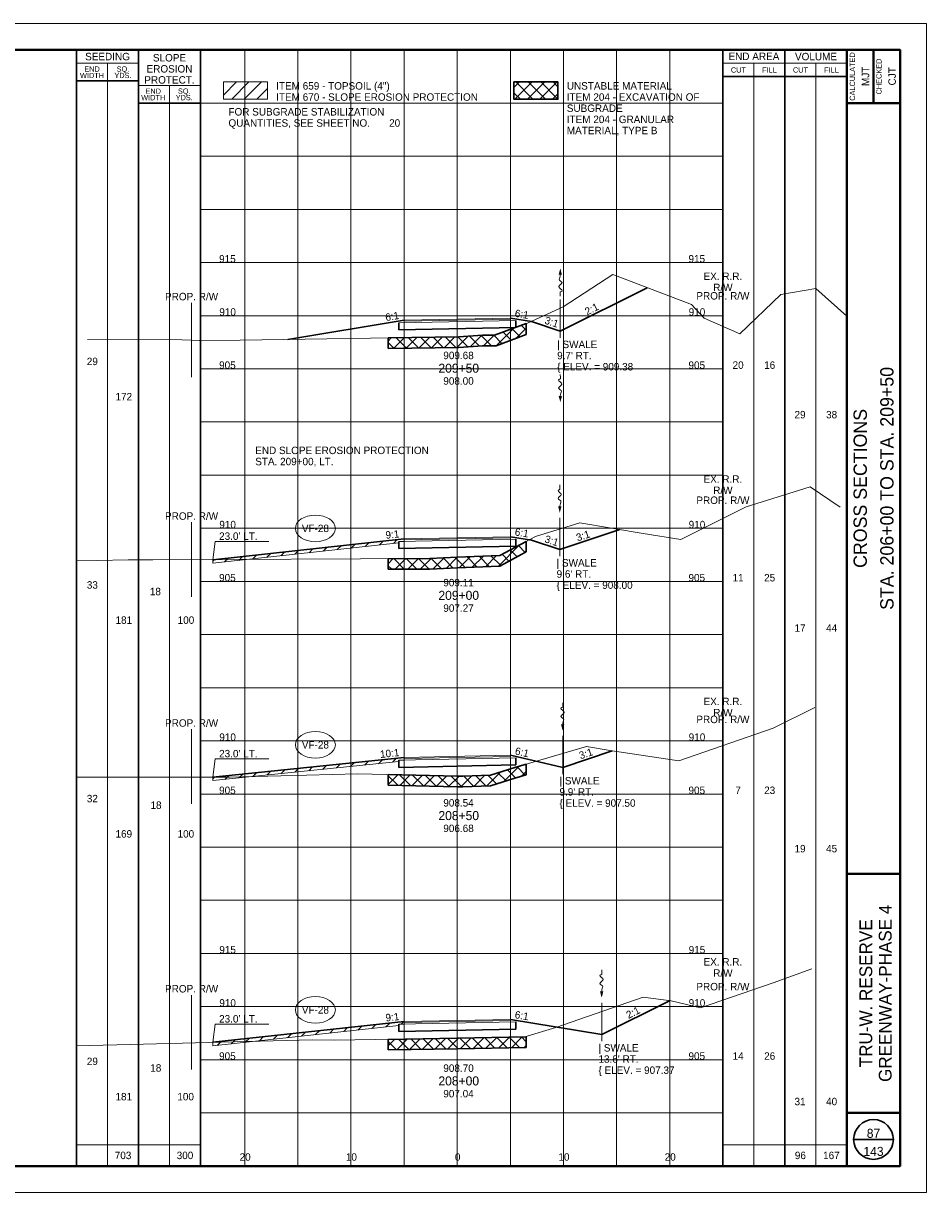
# Paper-space layout 'Layout1' of a CAD drawing. Header units: feet. Extents: x -1084 to 2301, y -843 to 1840.
# Tile 41 of 46: x 75 to 160, y 1492 to 1602. Entities that reach past the tile are written whole.
import ezdxf
from ezdxf.enums import TextEntityAlignment as Align

# ---------------------------------------------------------------- set-up
doc = ezdxf.new("R2010")
doc.units = ezdxf.units.FT
doc.header["$LTSCALE"] = 10
doc.header["$MEASUREMENT"] = 0
for name, pattern in [('cl5', [50, 1.25, -1.25, 45, -1.25, 1.25]), ('DGN Style 2', [42.257429, 25.354457, -16.902971]), ('DGN Style 3', [59.1604, 42.257429, -16.902971]), ('esmtrrex', [4.75, 0.8, -0.325, -0.325, 0.8, -0.3, 0.8, -0.3, 0.8, -0.3]), ('rowpr', [5.45, 1, -0.225, -0.225, 4])]:
    doc.linetypes.add(name, pattern=pattern)
for name, color, linetype, lineweight in [('DR_P_Erosion_Control', 7, 'Continuous', 13), ('DR_P_Flow_Arrow', 151, 'Continuous', 13), ('DR_P_Text', 7, 'Continuous', 13), ('GE_P_CL_5', 7, 'cl5', 13), ('PV_P_Text', 7, 'Continuous', 13), ('RW_P_Fee_RW', 193, 'rowpr', 40), ('RW_X_Esmt_RR', 6, 'esmtrrex', 30), ('SH_Border', 7, 'Continuous', 40), ('SH_Data', 7, 'Continuous', 0), ('SH_Major_Grid_Line', 254, 'Continuous', 13), ('SH_Text', 7, 'Continuous', 13), ('TX_P_5', 7, 'Continuous', 13), ('TX_X_5', 7, 'Continuous', 0), ('XS_P_Finished_Grade', 3, 'Continuous', 30), ('XS_P_Pavt_Surface', 251, 'Continuous', 13), ('XS_P_Subgrade', 4, 'Continuous', 30), ('XS_P_Undercut', 230, 'Continuous', 30), ('XS_X_Ground_Line', 3, 'DGN Style 2', 13)]:
    doc.layers.add(name, color=color, linetype=linetype, lineweight=lineweight)
doc.layers.add('SH_Cut_Line', color=7, linetype='DGN Style 3', lineweight=0, plot=False)
doc.layers.add('XS_P_Pavt_Layers', color=251, linetype='Continuous', lineweight=0, transparency=0.5)
doc.styles.add('Font 70-Title', font='font70.shx', dxfattribs={"height": 0.2})
doc.styles.add('Slanted-Normal LS 0.50', font='font31.shx', dxfattribs={"height": 0.14})
doc.styles.add('Slanted-Sub Title', font='font31.shx', dxfattribs={"height": 0.17})
doc.styles.add('Style-font30', font='font30.shx')
doc.styles.add('Style-font31', font='font31.shx')
doc.styles.add('Style-font70', font='font70.shx')

# ---------------------------------------------------------------- blocks, each defined once
blk = doc.blocks.new('XS POINT_313')
at = {"layer": 'RW_X_Esmt_RR', "linetype": 'DGN Style 3', "lineweight": 0}
blk.add_line((0, 3.5), (0, -3.5), dxfattribs=at)
blk = doc.blocks.new('GPKLBL_391')
at = {"layer": 'TX_P_5', "linetype": 'Continuous', "insert": (-0.51, 0.98), "char_height": 0.7, "attachment_point": 1, "rotation": 350.5377, "line_spacing_factor": 0.6, "style": 'Style-font31'}
blk.add_mtext('6:1', dxfattribs=at)
blk = doc.blocks.new('GPKLBL_392')
at = {"layer": 'TX_P_5', "linetype": 'Continuous', "extrusion": (0, 0, -1), "insert": (-0.49, 0.97), "char_height": 0.7, "attachment_point": 3, "text_direction": (-0.986394, 0.164399, 0), "line_spacing_factor": 0.6, "style": 'Style-font31'}
blk.add_mtext('2:1', dxfattribs=at)
blk = doc.blocks.new('DFL-P_73')
at = {"layer": 'DR_P_Flow_Arrow', "color": 151, "linetype": 'Continuous', "lineweight": 13}
blk.add_open_spline([(-0.08, 0), (-0.081, 0), (-0.082, 0), (-0.083, 0), (-0.094, 0), (-0.105, 0.005), (-0.116, 0.008), (-0.123, 0.01), (-0.131, 0.013), (-0.137, 0.015), (-0.152, 0.02), (-0.165, -0.02), (-0.179, -0.022), (-0.195, -0.023), (-0.212, 0.018), (-0.228, 0.019), (-0.245, 0.021), (-0.266, -0.028), (-0.284, -0.022), (-0.29, -0.02), (-0.287, 0.001), (-0.295, 0.001), (-0.313, 0), (-0.332, 0), (-0.35, 0)], degree=3, knots=[0, 0, 0, 0, 0.009646, 0.009646, 0.009646, 0.112481, 0.112481, 0.112481, 0.179673, 0.179673, 0.179673, 0.350625, 0.350625, 0.350625, 0.544565, 0.544565, 0.544565, 0.756426, 0.756426, 0.756426, 0.832712, 0.832712, 0.832712, 1, 1, 1, 1], dxfattribs=at)
at = {"layer": 'DR_P_Flow_Arrow', "color": 151, "linetype": 'Continuous', "lineweight": 0, "extrusion": (0, 0, -1)}
blk.add_solid([(0.08, 0.021), (0, 0), (0.08, -0.021)], dxfattribs=at)
blk = doc.blocks.new('XS POINT_314')
at = {"layer": 'RW_P_Fee_RW', "linetype": 'Continuous', "lineweight": 13}
blk.add_line((0, 3.5), (0, -3.5), dxfattribs=at)
blk = doc.blocks.new('XS POINT_315')
at = {"layer": 'RW_P_Fee_RW', "linetype": 'Continuous', "lineweight": 13}
blk.add_line((0, 3.5), (0, -3.5), dxfattribs=at)
blk = doc.blocks.new('GPKLBL_393')
at = {"layer": 'TX_P_5', "linetype": 'Continuous', "extrusion": (0, 0, -1), "insert": (-0.46, 0.97), "char_height": 0.7, "attachment_point": 3, "text_direction": (-0.986394, 0.164399, 0), "line_spacing_factor": 0.6, "style": 'Style-font31'}
blk.add_mtext('9:1', dxfattribs=at)
blk = doc.blocks.new('XS POINT_316')
at = {"layer": 'RW_X_Esmt_RR', "linetype": 'DGN Style 3', "lineweight": 0}
blk.add_line((0, 3.5), (0, -3.5), dxfattribs=at)
blk = doc.blocks.new('GPKLBL_394')
at = {"layer": 'TX_P_5', "linetype": 'Continuous', "insert": (-0.51, 0.98), "char_height": 0.7, "attachment_point": 1, "rotation": 350.5377, "line_spacing_factor": 0.6, "style": 'Style-font31'}
blk.add_mtext('6:1', dxfattribs=at)
blk = doc.blocks.new('DFL-P_74')
at = {"layer": 'DR_P_Flow_Arrow', "color": 151, "linetype": 'Continuous', "lineweight": 13}
blk.add_open_spline([(-0.08, 0), (-0.081, 0), (-0.082, 0), (-0.083, 0), (-0.094, 0), (-0.105, 0.005), (-0.116, 0.008), (-0.123, 0.01), (-0.131, 0.013), (-0.137, 0.015), (-0.152, 0.02), (-0.165, -0.02), (-0.179, -0.022), (-0.195, -0.023), (-0.212, 0.018), (-0.228, 0.02), (-0.245, 0.021), (-0.266, -0.028), (-0.284, -0.022), (-0.29, -0.02), (-0.287, 0.001), (-0.295, 0.001), (-0.313, 0), (-0.332, 0), (-0.35, 0)], degree=3, knots=[0, 0, 0, 0, 0.009646, 0.009646, 0.009646, 0.112481, 0.112481, 0.112481, 0.179673, 0.179673, 0.179673, 0.350625, 0.350625, 0.350625, 0.544565, 0.544565, 0.544565, 0.756426, 0.756426, 0.756426, 0.832712, 0.832712, 0.832712, 1, 1, 1, 1], dxfattribs=at)
at = {"layer": 'DR_P_Flow_Arrow', "color": 151, "linetype": 'Continuous', "lineweight": 0, "extrusion": (0, 0, -1)}
blk.add_solid([(0.08, 0.021), (0, 0), (0.08, -0.021)], dxfattribs=at)
blk = doc.blocks.new('GPKLBL_395')
at = {"layer": 'TX_P_5', "linetype": 'Continuous', "extrusion": (0, 0, -1), "insert": (-0.49, 0.97), "char_height": 0.7, "attachment_point": 3, "text_direction": (-0.986394, 0.164399, 0), "line_spacing_factor": 0.6, "style": 'Style-font31'}
blk.add_mtext('3:1', dxfattribs=at)
blk = doc.blocks.new('XS POINT_317')
at = {"layer": 'RW_P_Fee_RW', "linetype": 'Continuous', "lineweight": 13}
blk.add_line((0, 3.5), (0, -3.5), dxfattribs=at)
blk = doc.blocks.new('XS POINT_318')
at = {"layer": 'RW_P_Fee_RW', "linetype": 'Continuous', "lineweight": 13}
blk.add_line((0, 3.5), (0, -3.5), dxfattribs=at)
blk = doc.blocks.new('GPKLBL_396')
at = {"layer": 'TX_P_5', "linetype": 'Continuous', "extrusion": (0, 0, -1), "insert": (-0.46, 0.97), "char_height": 0.7, "attachment_point": 3, "text_direction": (-0.986394, 0.164399, 0), "line_spacing_factor": 0.6, "style": 'Style-font31'}
blk.add_mtext('10:1', dxfattribs=at)
blk = doc.blocks.new('XS POINT_319')
at = {"layer": 'RW_X_Esmt_RR', "linetype": 'DGN Style 3', "lineweight": 0}
blk.add_line((0, 3.5), (0, -3.5), dxfattribs=at)
blk = doc.blocks.new('GPKLBL_397')
at = {"layer": 'TX_P_5', "linetype": 'Continuous', "insert": (-0.51, 0.98), "char_height": 0.7, "attachment_point": 1, "rotation": 350.5377, "line_spacing_factor": 0.6, "style": 'Style-font31'}
blk.add_mtext('3:1', dxfattribs=at)
blk = doc.blocks.new('GPKLBL_398')
at = {"layer": 'TX_P_5', "linetype": 'Continuous', "insert": (-0.51, 0.98), "char_height": 0.7, "attachment_point": 1, "rotation": 350.5377, "line_spacing_factor": 0.6, "style": 'Style-font31'}
blk.add_mtext('6:1', dxfattribs=at)
blk = doc.blocks.new('DFL-P_75')
at = {"layer": 'DR_P_Flow_Arrow', "color": 151, "linetype": 'Continuous', "lineweight": 13}
blk.add_open_spline([(-0.08, 0), (-0.081, 0), (-0.082, 0), (-0.083, 0), (-0.094, 0), (-0.105, 0.005), (-0.116, 0.008), (-0.123, 0.01), (-0.131, 0.013), (-0.137, 0.015), (-0.152, 0.02), (-0.165, -0.02), (-0.179, -0.022), (-0.195, -0.023), (-0.212, 0.018), (-0.228, 0.019), (-0.245, 0.021), (-0.266, -0.028), (-0.284, -0.022), (-0.29, -0.02), (-0.287, 0.001), (-0.295, 0.001), (-0.313, 0), (-0.332, 0), (-0.35, 0)], degree=3, knots=[0, 0, 0, 0, 0.009646, 0.009646, 0.009646, 0.112481, 0.112481, 0.112481, 0.179673, 0.179673, 0.179673, 0.350625, 0.350625, 0.350625, 0.544565, 0.544565, 0.544565, 0.756426, 0.756426, 0.756426, 0.832712, 0.832712, 0.832712, 1, 1, 1, 1], dxfattribs=at)
at = {"layer": 'DR_P_Flow_Arrow', "color": 151, "linetype": 'Continuous', "lineweight": 0, "extrusion": (0, 0, -1)}
blk.add_solid([(0.08, 0.021), (0, 0), (0.08, -0.021)], dxfattribs=at)
blk = doc.blocks.new('GPKLBL_399')
at = {"layer": 'TX_P_5', "linetype": 'Continuous', "extrusion": (0, 0, -1), "insert": (-0.49, 0.97), "char_height": 0.7, "attachment_point": 3, "text_direction": (-0.986394, 0.164399, 0), "line_spacing_factor": 0.6, "style": 'Style-font31'}
blk.add_mtext('3:1', dxfattribs=at)
blk = doc.blocks.new('XS POINT_320')
at = {"layer": 'RW_P_Fee_RW', "linetype": 'Continuous', "lineweight": 13}
blk.add_line((0, 3.5), (0, -3.5), dxfattribs=at)
blk = doc.blocks.new('XS POINT_321')
at = {"layer": 'RW_P_Fee_RW', "linetype": 'Continuous', "lineweight": 13}
blk.add_line((0, 3.5), (0, -3.5), dxfattribs=at)
blk = doc.blocks.new('GPKLBL_400')
at = {"layer": 'TX_P_5', "linetype": 'Continuous', "extrusion": (0, 0, -1), "insert": (-0.46, 0.97), "char_height": 0.7, "attachment_point": 3, "text_direction": (-0.986394, 0.164399, 0), "line_spacing_factor": 0.6, "style": 'Style-font31'}
blk.add_mtext('9:1', dxfattribs=at)
blk = doc.blocks.new('XS POINT_322')
at = {"layer": 'RW_X_Esmt_RR', "linetype": 'DGN Style 3', "lineweight": 0}
blk.add_line((0, 3.5), (0, -3.5), dxfattribs=at)
blk = doc.blocks.new('DFL-P_76')
at = {"layer": 'DR_P_Flow_Arrow', "color": 151, "linetype": 'Continuous', "lineweight": 13}
blk.add_open_spline([(-0.08, 0), (-0.081, 0), (-0.082, 0), (-0.083, 0), (-0.094, 0), (-0.105, 0.005), (-0.116, 0.008), (-0.123, 0.01), (-0.131, 0.013), (-0.137, 0.015), (-0.152, 0.02), (-0.165, -0.02), (-0.179, -0.022), (-0.195, -0.023), (-0.212, 0.018), (-0.228, 0.02), (-0.245, 0.021), (-0.266, -0.028), (-0.284, -0.022), (-0.29, -0.02), (-0.287, 0.001), (-0.295, 0.001), (-0.313, 0), (-0.332, 0), (-0.35, 0)], degree=3, knots=[0, 0, 0, 0, 0.009646, 0.009646, 0.009646, 0.112481, 0.112481, 0.112481, 0.179673, 0.179673, 0.179673, 0.350625, 0.350625, 0.350625, 0.544565, 0.544565, 0.544565, 0.756426, 0.756426, 0.756426, 0.832712, 0.832712, 0.832712, 1, 1, 1, 1], dxfattribs=at)
at = {"layer": 'DR_P_Flow_Arrow', "color": 151, "linetype": 'Continuous', "lineweight": 0, "extrusion": (0, 0, -1)}
blk.add_solid([(0.08, 0.022), (0, 0), (0.08, -0.021)], dxfattribs=at)
blk = doc.blocks.new('GPKLBL_401')
at = {"layer": 'TX_P_5', "linetype": 'Continuous', "extrusion": (0, 0, -1), "insert": (-0.49, 0.97), "char_height": 0.7, "attachment_point": 3, "text_direction": (-0.986394, 0.164399, 0), "line_spacing_factor": 0.6, "style": 'Style-font31'}
blk.add_mtext('2:1', dxfattribs=at)
blk = doc.blocks.new('GPKLBL_402')
at = {"layer": 'TX_P_5', "linetype": 'Continuous', "extrusion": (0, 0, -1), "insert": (-0.46, 0.97), "char_height": 0.7, "attachment_point": 3, "text_direction": (-0.986394, 0.164399, 0), "line_spacing_factor": 0.6, "style": 'Style-font31'}
blk.add_mtext('6:1', dxfattribs=at)
blk = doc.blocks.new('GPKLBL_403')
at = {"layer": 'TX_P_5', "linetype": 'Continuous', "insert": (-0.51, 0.98), "char_height": 0.7, "attachment_point": 1, "rotation": 350.5377, "line_spacing_factor": 0.6, "style": 'Style-font31'}
blk.add_mtext('6:1', dxfattribs=at)
blk = doc.blocks.new('GPKLBL_404')
at = {"layer": 'TX_P_5', "linetype": 'Continuous', "insert": (-0.51, 0.98), "char_height": 0.7, "attachment_point": 1, "rotation": 350.5377, "line_spacing_factor": 0.6, "style": 'Style-font31'}
blk.add_mtext('3:1', dxfattribs=at)
blk = doc.blocks.new('DFL-P_77')
at = {"layer": 'DR_P_Flow_Arrow', "color": 151, "linetype": 'Continuous', "lineweight": 13}
blk.add_open_spline([(-0.08, 0), (-0.081, 0), (-0.082, 0), (-0.083, 0), (-0.094, 0), (-0.105, 0.005), (-0.116, 0.008), (-0.123, 0.01), (-0.131, 0.013), (-0.137, 0.015), (-0.152, 0.02), (-0.165, -0.02), (-0.179, -0.022), (-0.195, -0.023), (-0.212, 0.018), (-0.228, 0.019), (-0.245, 0.021), (-0.266, -0.028), (-0.284, -0.022), (-0.29, -0.02), (-0.287, 0.001), (-0.295, 0.001), (-0.313, 0), (-0.332, 0), (-0.35, 0)], degree=3, knots=[0, 0, 0, 0, 0.009646, 0.009646, 0.009646, 0.112481, 0.112481, 0.112481, 0.179673, 0.179673, 0.179673, 0.350625, 0.350625, 0.350625, 0.544565, 0.544565, 0.544565, 0.756426, 0.756426, 0.756426, 0.832712, 0.832712, 0.832712, 1, 1, 1, 1], dxfattribs=at)
at = {"layer": 'DR_P_Flow_Arrow', "color": 151, "linetype": 'Continuous', "lineweight": 0, "extrusion": (0, 0, -1)}
blk.add_solid([(0.08, 0.021), (0, 0), (0.08, -0.021)], dxfattribs=at)
blk = doc.blocks.new('XS POINT_323')
at = {"layer": 'RW_P_Fee_RW', "linetype": 'Continuous', "lineweight": 13}
blk.add_line((0, 3.5), (0, -3.5), dxfattribs=at)
blk = doc.blocks.new('XS POINT_324')
at = {"layer": 'RW_P_Fee_RW', "linetype": 'Continuous', "lineweight": 13}
blk.add_line((0, 3.5), (0, -3.5), dxfattribs=at)

psp = doc.layouts.get("Layout1")

# ---------------------------------------------------------------- hatches: boundary and pattern name
at = {"layer": 'DR_P_Erosion_Control'}
h = psp.add_hatch(dxfattribs=at)
h.set_pattern_fill('HATCH', color=256, style=0, pattern_type=2)
h.set_pattern_definition([(45, (102.4574, 1596.1451), (-0.589255, 0.589255), [])])
h.paths.add_polyline_path([(93.82, 1595.37), (97.96, 1595.37), (97.96, 1596.99), (93.82, 1596.99)])
h = psp.add_hatch(dxfattribs=at)
h.set_pattern_fill('HATCH', color=256, style=0, pattern_type=2)
h.set_pattern_definition([(45, (108.6257, 1553.5542), (-0.589255, 0.589255), [])])
h.paths.add_polyline_path([(110.33, 1553.75), (110.83, 1553.76), (110.83, 1553.91), (110.83, 1554.01), (92.83, 1552.04), (92.83, 1551.71), (110.33, 1553.63)])
h = psp.add_hatch(dxfattribs=at)
h.set_pattern_fill('HATCH', color=256, style=0, pattern_type=2)
h.set_pattern_definition([(45, (107.3334, 1532.9538), (-0.589255, 0.589255), [])])
h.paths.add_polyline_path([(110.33, 1533.18), (110.83, 1533.19), (110.83, 1533.33), (110.83, 1533.44), (92.83, 1531.59), (92.83, 1531.26), (110.33, 1533.05)])
h = psp.add_hatch(dxfattribs=at)
h.set_pattern_fill('HATCH', color=256, style=0, pattern_type=2)
h.set_pattern_definition([(45, (107.8973, 1508.0479), (-0.589255, 0.589255), [])])
h.paths.add_polyline_path([(110.33, 1508.34), (110.83, 1508.35), (110.83, 1508.5), (110.83, 1508.6), (92.83, 1506.64), (92.83, 1506.31), (110.33, 1508.22)])
at = {"layer": 'XS_P_Undercut', "lineweight": 0}
h = psp.add_hatch(dxfattribs=at)
h.set_pattern_fill('CROSSHATCH', color=256, style=0, pattern_type=2)
h.set_pattern_definition([(45, (124.4604, 1591.4995), (-0.58926, 0.58926), []), (315, (124.4604, 1591.4995), (0.58926, 0.58926), [])])
h.paths.add_polyline_path([(121.17, 1595.37), (125.31, 1595.37), (125.31, 1596.99), (121.17, 1596.99)])
h = psp.add_hatch(dxfattribs=at)
h.set_pattern_fill('CROSSHATCH', color=256, style=0, pattern_type=2)
h.set_pattern_definition([(45, (120.4609, 1573.1339), (-0.589255, 0.589255), []), (315, (120.4609, 1573.1339), (0.589255, 0.589255), [])])
h.paths.add_polyline_path([(109.33, 1571.91), (115.99, 1572.01), (118.2, 1572.16), (119.49, 1572.18), (122.33, 1573.22), (122.33, 1574.27), (121.33, 1573.9), (121.33, 1573.88), (121.27, 1573.87), (119.33, 1573.16), (118.2, 1573.15), (118.04, 1573.15), (115.99, 1573.01), (115.83, 1573), (109.33, 1572.9)])
h = psp.add_hatch(dxfattribs=at)
h.set_pattern_fill('CROSSHATCH', color=256, style=0, pattern_type=2)
h.set_pattern_definition([(45, (120.4315, 1552.1633), (-0.589255, 0.589255), []), (315, (120.4315, 1552.1633), (0.589255, 0.589255), [])])
h.paths.add_polyline_path([(119.85, 1552.45), (115.83, 1552.27), (113.24, 1552.16), (109.33, 1552.14), (109.33, 1551.14), (113.24, 1551.16), (115.83, 1551.27), (119.85, 1551.45), (122.33, 1552.77), (122.33, 1553.77), (121.36, 1553.25)])
h = psp.add_hatch(dxfattribs=at)
h.set_pattern_fill('CROSSHATCH', color=256, style=0, pattern_type=2)
h.set_pattern_definition([(45, (120.9308, 1531.898), (-0.589255, 0.589255), []), (315, (120.9308, 1531.898), (0.589255, 0.589255), [])])
h.paths.add_polyline_path([(121.25, 1532.48), (118.95, 1531.78), (116.36, 1531.67), (115.83, 1531.68), (109.33, 1531.84), (109.33, 1530.84), (115.83, 1530.68), (116.36, 1530.67), (118.95, 1530.78), (121.25, 1531.48), (122.33, 1531.8), (122.33, 1532.8)])
h = psp.add_hatch(dxfattribs=at)
h.set_pattern_fill('CROSSHATCH', color=256, style=0, pattern_type=2)
h.set_pattern_definition([(45, (118.96306, 1506.51586), (-0.589255, 0.589255), []), (315, (118.96306, 1506.51586), (0.589255, 0.589255), [])])
h.paths.add_polyline_path([(122.33, 1506.15), (122.33, 1507.15), (122.18, 1507.15), (115.83, 1507.04), (109.33, 1506.92), (109.33, 1505.92), (115.83, 1506.04)])

# ---------------------------------------------------------------- linework, layer by layer
at = {"layer": 'DR_P_Erosion_Control'}
for p, q in [((92.83, 1551.71), (110.33, 1553.63)), ((92.83, 1551.71), (92.83, 1552.04)), ((92.83, 1531.26), (110.33, 1533.05)), ((92.83, 1531.26), (92.83, 1531.59)), ((92.83, 1506.31), (110.33, 1508.22)), ((92.83, 1506.31), (92.83, 1506.64))]:
    psp.add_line(p, q, dxfattribs=at)
at = {"layer": 'DR_P_Erosion_Control', "flags": 128}
for points in [[(93.82, 1596.99), (97.96, 1596.99), (97.96, 1595.37), (93.82, 1595.37), (93.82, 1596.99)], [(93.82, 1595.37), (97.96, 1595.37), (97.96, 1596.99), (93.82, 1596.99), (93.82, 1595.37)], [(110.33, 1553.75), (110.83, 1553.76), (110.83, 1553.91), (110.83, 1554.01), (92.83, 1552.04), (92.83, 1551.71), (110.33, 1553.63), (110.33, 1553.75)], [(110.33, 1533.18), (110.83, 1533.19), (110.83, 1533.33), (110.83, 1533.44), (92.83, 1531.59), (92.83, 1531.26), (110.33, 1533.05), (110.33, 1533.18)], [(110.33, 1508.34), (110.83, 1508.35), (110.83, 1508.5), (110.83, 1508.6), (92.83, 1506.64), (92.83, 1506.31), (110.33, 1508.22), (110.33, 1508.34)]]:
    psp.add_lwpolyline(points, close=True, dxfattribs=at)
at = {"layer": 'DR_P_Text'}
for p, q in [((92.83, 1552.04), (93.04, 1553.75)), ((93.04, 1553.75), (98.09, 1553.75)), ((92.83, 1531.59), (93.04, 1533.3)), ((93.04, 1533.3), (98.09, 1533.3)), ((92.83, 1506.64), (93.04, 1508.35)), ((93.04, 1508.35), (98.09, 1508.35))]:
    psp.add_line(p, q, dxfattribs=at)
at = {"layer": 'DR_P_Text', "color": 7, "linetype": 'Continuous', "lineweight": 13}
for centre in [(102.48, 1554.99), (102.48, 1534.63), (102.48, 1509.69)]:
    psp.add_ellipse(centre, major_axis=(1.88, 0), ratio=0.666667, dxfattribs=at)
at = {"layer": 'GE_P_CL_5'}
for p, q in [((125.53, 1576.53), (125.53, 1572.93)), ((125.48, 1555.98), (125.48, 1552.38)), ((125.75, 1535.48), (125.75, 1531.88)), ((129.42, 1510.35), (129.42, 1506.75))]:
    psp.add_line(p, q, dxfattribs=at)
at = {"layer": 'SH_Border', "color": 7, "linetype": 'Continuous', "lineweight": 40}
for p, q in [((152.5, 1495), (152.5, 1600)), ((155, 1600), (155, 1595)), ((152.5, 1595), (157.5, 1595)), ((152.5, 1522.5), (157.5, 1522.5)), ((152.5, 1500), (157.5, 1500))]:
    psp.add_line(p, q, dxfattribs=at)
at = {"layer": 'SH_Border', "color": 7, "linetype": 'Continuous', "lineweight": 40, "flags": 128}
psp.add_lwpolyline([(0, 1600), (157.5, 1600), (157.5, 1495), (0, 1495), (0, 1600)], close=True, dxfattribs=at)
at = {"layer": 'SH_Cut_Line', "color": 7, "linetype": 'DGN Style 3', "lineweight": 0, "flags": 128}
psp.add_lwpolyline([(-10, 1492.5), (160, 1492.5), (160, 1602.5), (-10, 1602.5), (-10, 1492.5)], close=True, dxfattribs=at)
at = {"layer": 'SH_Data', "color": 7, "linetype": 'Continuous', "lineweight": 30}
for p, q in [((80, 1495), (80, 1600)), ((85.83, 1495), (85.83, 1600)), ((85.83, 1495), (85.83, 1600)), ((91.66, 1495), (91.66, 1600)), ((140.83, 1495), (140.83, 1600)), ((146.67, 1495), (146.67, 1600)), ((140.83, 1597.5), (152.5, 1597.5)), ((85.83, 1597.08), (80, 1597.08)), ((91.66, 1595), (85.83, 1595)), ((153.12, 1497.5), (156.88, 1497.5))]:
    psp.add_line(p, q, dxfattribs=at)
at = {"layer": 'SH_Data', "color": 7, "linetype": 'Continuous', "lineweight": 0}
for p, q in [((85.83, 1598.75), (80, 1598.75)), ((140.83, 1598.75), (152.5, 1598.75)), ((91.66, 1596.67), (85.83, 1596.67))]:
    psp.add_line(p, q, dxfattribs=at)
at = {"layer": 'SH_Data', "color": 7, "linetype": 'Continuous', "lineweight": 13}
for p, q in [((82.92, 1495), (82.92, 1598.75)), ((143.75, 1495), (143.75, 1598.75)), ((149.58, 1495), (149.58, 1598.75)), ((88.75, 1495), (88.75, 1596.67)), ((80, 1497), (91.66, 1497)), ((140.83, 1497), (152.5, 1497))]:
    psp.add_line(p, q, dxfattribs=at)
at = {"layer": 'SH_Data', "color": 7, "linetype": 'Continuous', "lineweight": 30}
psp.add_circle((155, 1497.5), 1.87, dxfattribs=at)
at = {"layer": 'SH_Major_Grid_Line', "color": 254, "linetype": 'Continuous', "lineweight": 13}
for p, q in [((95.83, 1495), (95.83, 1600)), ((100.83, 1495), (100.83, 1600)), ((105.83, 1495), (105.83, 1600)), ((110.83, 1495), (110.83, 1600)), ((115.83, 1495), (115.83, 1600)), ((120.83, 1495), (120.83, 1600)), ((125.83, 1495), (125.83, 1600)), ((130.83, 1495), (130.83, 1600)), ((135.83, 1495), (135.83, 1600)), ((85.83, 1595), (140.83, 1595)), ((91.66, 1590), (140.83, 1590)), ((91.66, 1585), (140.83, 1585)), ((91.66, 1580), (140.83, 1580)), ((91.66, 1575), (140.83, 1575)), ((91.66, 1570), (140.83, 1570)), ((91.66, 1565), (140.83, 1565)), ((91.66, 1560), (140.83, 1560)), ((91.66, 1555), (140.83, 1555)), ((91.66, 1550), (140.83, 1550)), ((91.66, 1545), (140.83, 1545)), ((91.66, 1540), (140.83, 1540)), ((91.66, 1535), (140.83, 1535)), ((91.66, 1530), (140.83, 1530)), ((91.66, 1525), (140.83, 1525)), ((91.66, 1520), (140.83, 1520)), ((91.66, 1515), (140.83, 1515)), ((91.66, 1510), (140.83, 1510)), ((91.66, 1505), (140.83, 1505)), ((91.66, 1500), (140.83, 1500))]:
    psp.add_line(p, q, dxfattribs=at)
at = {"layer": 'XS_P_Finished_Grade'}
for p, q in [((133.7, 1577.63), (125.53, 1573.55)), ((99.88, 1572.76), (110.83, 1574.58)), ((122.83, 1574.45), (120.83, 1574.78)), ((125.53, 1573.55), (122.83, 1574.45)), ((125.48, 1553), (131.13, 1554.88)), ((92.83, 1552.04), (110.83, 1554.01)), ((122.83, 1553.88), (120.83, 1554.21)), ((125.48, 1553), (122.83, 1553.88)), ((92.83, 1531.59), (110.83, 1533.44)), ((125.75, 1532.5), (120.83, 1533.64)), ((125.75, 1532.5), (130.4, 1534.05)), ((135.79, 1510.55), (129.42, 1507.37)), ((92.83, 1506.64), (110.83, 1508.6)), ((129.42, 1507.37), (120.83, 1508.8))]:
    psp.add_line(p, q, dxfattribs=at)
at = {"layer": 'XS_P_Pavt_Layers', "color": 2, "lineweight": 13}
for p, q in [((110.33, 1574.32), (121.33, 1574.54)), ((110.83, 1574.48), (120.83, 1574.68)), ((110.33, 1553.75), (121.33, 1553.97)), ((110.83, 1553.91), (120.83, 1554.11)), ((110.83, 1533.33), (120.83, 1533.53)), ((110.33, 1533.18), (121.33, 1533.4)), ((110.33, 1508.34), (121.33, 1508.56)), ((110.83, 1508.5), (120.83, 1508.7))]:
    psp.add_line(p, q, dxfattribs=at)
at = {"layer": 'XS_P_Pavt_Surface', "color": 193}
for p, q in [((110.83, 1574.58), (120.83, 1574.78)), ((110.83, 1574.58), (110.83, 1574.33)), ((120.83, 1574.78), (120.83, 1574.53)), ((110.83, 1554.01), (120.83, 1554.21)), ((110.83, 1554.01), (110.83, 1553.76)), ((120.83, 1554.21), (120.83, 1553.96)), ((110.83, 1533.44), (120.83, 1533.64)), ((110.83, 1533.44), (110.83, 1533.19)), ((120.83, 1533.64), (120.83, 1533.39)), ((110.83, 1508.6), (120.83, 1508.8)), ((110.83, 1508.6), (110.83, 1508.35)), ((120.83, 1508.8), (120.83, 1508.55))]:
    psp.add_line(p, q, dxfattribs=at)
at = {"layer": 'XS_P_Subgrade'}
for p, q in [((110.33, 1574.32), (110.33, 1573.66)), ((121.33, 1574.54), (121.33, 1573.88)), ((110.33, 1573.66), (121.33, 1573.88)), ((110.33, 1553.75), (110.33, 1553.09)), ((110.33, 1553.09), (121.33, 1553.31)), ((121.33, 1553.97), (121.33, 1553.31)), ((110.33, 1533.18), (110.33, 1532.51)), ((110.33, 1532.51), (121.33, 1532.73)), ((121.33, 1533.4), (121.33, 1532.73)), ((110.33, 1508.34), (110.33, 1507.67)), ((121.33, 1508.56), (121.33, 1507.89)), ((110.33, 1507.67), (121.33, 1507.89))]:
    psp.add_line(p, q, dxfattribs=at)
at = {"layer": 'XS_P_Undercut'}
for p, q in [((122.33, 1574.27), (122.33, 1573.22)), ((109.33, 1572.91), (109.33, 1571.91)), ((122.33, 1553.77), (122.33, 1552.77)), ((109.33, 1552.14), (109.33, 1551.14)), ((122.33, 1532.8), (122.33, 1531.8)), ((109.33, 1531.84), (109.33, 1530.84)), ((122.33, 1507.15), (122.33, 1506.15)), ((109.33, 1506.92), (109.33, 1505.92))]:
    psp.add_line(p, q, dxfattribs=at)
at = {"layer": 'XS_P_Undercut', "flags": 128}
psp.add_lwpolyline([(121.17, 1596.99), (125.31, 1596.99), (125.31, 1595.37), (121.17, 1595.37), (121.17, 1596.99)], close=True, dxfattribs=at)
at = {"layer": 'XS_P_Undercut', "lineweight": 0, "flags": 128}
for points in [[(121.17, 1595.37), (125.31, 1595.37), (125.31, 1596.99), (121.17, 1596.99), (121.17, 1595.37)], [(109.33, 1571.91), (115.99, 1572.01), (118.2, 1572.16), (119.49, 1572.18), (122.33, 1573.22), (122.33, 1574.27), (121.33, 1573.9), (121.33, 1573.88), (121.27, 1573.87), (119.33, 1573.16), (118.2, 1573.15), (118.04, 1573.15), (115.99, 1573.01), (115.83, 1573), (109.33, 1572.9), (109.33, 1571.91)], [(119.85, 1552.45), (115.83, 1552.27), (113.24, 1552.16), (109.33, 1552.14), (109.33, 1551.14), (113.24, 1551.16), (115.83, 1551.27), (119.85, 1551.45), (122.33, 1552.77), (122.33, 1553.77), (121.36, 1553.25), (119.85, 1552.45)], [(121.25, 1532.48), (118.95, 1531.78), (116.36, 1531.67), (115.83, 1531.68), (109.33, 1531.84), (109.33, 1530.84), (115.83, 1530.68), (116.36, 1530.67), (118.95, 1530.78), (121.25, 1531.48), (122.33, 1531.8), (122.33, 1532.8), (121.25, 1532.48)], [(122.33, 1506.15), (122.33, 1507.15), (122.18, 1507.15), (115.83, 1507.04), (109.33, 1506.92), (109.33, 1505.92), (115.83, 1506.04), (122.33, 1506.15)]]:
    psp.add_lwpolyline(points, close=True, dxfattribs=at)
at = {"layer": 'XS_P_Undercut', "flags": 128}
for points in [[(109.33, 1572.91), (115.99, 1573.01), (118.2, 1573.16), (119.33, 1573.16), (122.33, 1574.27)], [(109.33, 1571.91), (115.99, 1572.01), (118.2, 1572.16), (119.49, 1572.18), (122.33, 1573.22)], [(109.33, 1552.14), (113.24, 1552.16), (115.83, 1552.27), (119.85, 1552.45), (122.33, 1553.77)], [(109.33, 1551.14), (113.24, 1551.16), (115.83, 1551.27), (119.85, 1551.45), (122.33, 1552.77)], [(109.33, 1531.84), (115.83, 1531.68), (116.36, 1531.67), (118.95, 1531.78), (121.25, 1532.48), (122.33, 1532.8)], [(109.33, 1530.84), (115.83, 1530.68), (116.36, 1530.67), (118.95, 1530.78), (121.25, 1531.48), (122.33, 1531.8)], [(109.33, 1506.92), (115.83, 1507.04), (122.33, 1507.15)], [(109.33, 1505.92), (115.83, 1506.04), (122.33, 1506.15)]]:
    psp.add_lwpolyline(points, dxfattribs=at)
at = {"layer": 'XS_X_Ground_Line', "flags": 128}
for points in [[(81.03, 1572.75), (89.91, 1572.74), (91.58, 1572.68), (95.39, 1572.69), (115.83, 1573), (118.04, 1573.15), (119.33, 1573.16), (122.45, 1574.31), (125.81, 1575.83), (130.47, 1578.87), (137.87, 1576.04), (139.08, 1574.78), (142.43, 1573.29), (146.27, 1576.98), (149.58, 1577.57), (152.5, 1574.95)], [(80, 1551.94), (81.93, 1551.97), (84.87, 1552.02), (87.18, 1552.04), (113.24, 1552.16), (115.83, 1552.27), (119.85, 1552.45), (123.18, 1554.22), (127.36, 1555.52), (133.33, 1554.52), (136.87, 1553.95), (143.01, 1557.02), (149.03, 1558.9), (151.85, 1557)], [(80, 1531.57), (94.39, 1531.59), (106.48, 1531.91), (115.83, 1531.68), (116.36, 1531.67), (118.95, 1531.78), (121.25, 1532.48), (127.99, 1534.48), (130.42, 1534.05), (136.69, 1533.13), (145.56, 1536.21), (149.48, 1538.14)], [(80, 1506.32), (86.3, 1506.46), (102.17, 1506.88), (104.27, 1506.83), (115.83, 1507.04), (122.18, 1507.15), (125.11, 1508.02), (133.31, 1510.89), (135.95, 1510.53), (138.71, 1509.87), (145.55, 1512.25), (149.2, 1513.54)]]:
    psp.add_lwpolyline(points, dxfattribs=at)

# ---------------------------------------------------------------- block references
at = {"layer": 'DR_P_Flow_Arrow', "color": 151, "linetype": 'Continuous', "lineweight": 0, "xscale": 7.5, "yscale": 7.5, "zscale": 7.5}
for name, p, rotation in [('DFL-P_76', (125.53, 1579.45), 89.99999999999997), ('DFL-P_77', (125.53, 1566.85), 269.9999999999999), ('DFL-P_75', (125.48, 1556.46), 269.9999999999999), ('DFL-P_74', (125.75, 1535.96), 269.9999999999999), ('DFL-P_73', (129.42, 1510.83), 269.9999999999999)]:
    psp.add_blockref(name, p, dxfattribs=dict(at, rotation=rotation))
at = {"layer": 'RW_P_Fee_RW', "linetype": 'Continuous', "lineweight": 13}
for name, p in [('XS POINT_323', (90.83, 1572.71)), ('XS POINT_324', (140.83, 1572.78)), ('XS POINT_321', (140.83, 1553.54)), ('XS POINT_320', (90.83, 1552.06)), ('XS POINT_317', (90.83, 1532.59)), ('XS POINT_318', (140.83, 1532.93)), ('XS POINT_314', (90.83, 1507.58)), ('XS POINT_315', (140.83, 1507.79))]:
    psp.add_blockref(name, p, dxfattribs=at)
at = {"layer": 'RW_X_Esmt_RR', "linetype": 'DGN Style 3', "lineweight": 0}
for name, p in [('XS POINT_322', (140.83, 1573.73)), ('XS POINT_319', (140.83, 1554.65)), ('XS POINT_316', (140.83, 1533.73)), ('XS POINT_313', (140.83, 1509.24))]:
    psp.add_blockref(name, p, dxfattribs=at)
at = {"layer": 'TX_P_5', "linetype": 'Continuous', "extrusion": (0, 0, -1)}
psp.add_blockref('GPKLBL_402', (-109.83, 1574.42), dxfattribs=at)
at = {"layer": 'TX_P_5', "linetype": 'Continuous'}
for name, p in [('GPKLBL_403', (121.83, 1574.62)), ('GPKLBL_398', (121.83, 1554.05)), ('GPKLBL_391', (121.83, 1508.63))]:
    psp.add_blockref(name, p, dxfattribs=at)
at = {"layer": 'TX_P_5', "linetype": 'Continuous', "extrusion": (0, 0, -1)}
for name, p, rotation in [('GPKLBL_401', (-128.72, 1575.16), 342.8972601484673), ('GPKLBL_400', (-109.82, 1553.9), 3.204745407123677), ('GPKLBL_399', (-127.84, 1553.8), 351.0273524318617), ('GPKLBL_396', (-109.82, 1533.33), 3.601517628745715), ('GPKLBL_395', (-128.11, 1533.3), 351.0273524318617), ('GPKLBL_393', (-109.82, 1508.49), 3.233773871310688), ('GPKLBL_392', (-132.61, 1508.98), 342.8972601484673)]:
    psp.add_blockref(name, p, dxfattribs=dict(at, rotation=rotation))
at = {"layer": 'TX_P_5', "linetype": 'Continuous'}
for name, p, rotation in [('GPKLBL_404', (124.56, 1573.89), 351.0273524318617), ('GPKLBL_397', (124.56, 1553.32), 351.0273524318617), ('GPKLBL_394', (121.82, 1533.41), 356.4603867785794)]:
    psp.add_blockref(name, p, dxfattribs=dict(at, rotation=rotation))

# ---------------------------------------------------------------- texts
at = {"layer": 'DR_P_Text', "color": 7, "lineweight": 13, "style": 'Style-font31'}
for p in [(102.48, 1554.99), (102.48, 1534.63), (102.48, 1509.69)]:
    psp.add_text('VF-28', height=0.7, dxfattribs=at).set_placement(p, align=Align.MIDDLE_CENTER)
at = {"layer": 'DR_P_Text', "char_height": 0.7, "attachment_point": 1, "line_spacing_factor": 0.9}
for s, insert, style in [('ITEM 659 - TOPSOIL (4")\\PITEM 670 - SLOPE EROSION PROTECTION', (98.79, 1596.97), 'Slanted-Sub Title'), ('UNSTABLE MATERIAL\\PITEM 204 - EXCAVATION OF\\PSUBGRADE\\PITEM 204 - GRANULAR\\PMATERIAL, TYPE B', (126.14, 1596.97), 'Slanted-Sub Title'), ('FOR SUBGRADE STABILIZATION\\PQUANTITIES, SEE SHEET NO.', (94.3, 1594.53), 'Slanted-Sub Title'), ('20\\P', (109.42, 1593.48), 'Style-font31'), ("23.0' LT.", (93.42, 1554.61), 'Slanted-Normal LS 0.50'), ("23.0' LT.", (93.42, 1534.15), 'Slanted-Normal LS 0.50'), ("23.0' LT.", (93.42, 1509.2), 'Slanted-Normal LS 0.50')]:
    psp.add_mtext(s, dxfattribs=dict(at, insert=insert, style=style))
at = {"layer": 'PV_P_Text', "style": 'Slanted-Normal LS 0.50'}
for s, p in [('909.68', (115.95, 1570.91)), ('909.11', (115.95, 1549.54)), ('908.54', (115.95, 1528.82)), ('908.70', (115.95, 1503.86))]:
    psp.add_text(s, height=0.7, dxfattribs=at).set_placement(p, align=Align.CENTER)
at = {"layer": 'RW_P_Fee_RW', "linetype": 'Continuous', "lineweight": 13, "char_height": 0.7, "attachment_point": 2, "line_spacing_factor": 0.9, "style": 'Style-font31'}
for insert in [(90.83, 1577.15), (140.83, 1577.22), (140.83, 1557.99), (90.83, 1556.5), (90.83, 1537.03), (140.83, 1537.37), (90.83, 1512.03), (140.83, 1512.23)]:
    psp.add_mtext('PROP. R/W', dxfattribs=dict(at, insert=insert))
at = {"layer": 'RW_X_Esmt_RR', "linetype": 'Continuous', "lineweight": 0, "char_height": 0.7, "attachment_point": 8, "line_spacing_factor": 0.9, "style": 'Style-font31'}
for insert in [(140.83, 1577.3), (140.83, 1558.22), (140.83, 1537.3), (140.83, 1512.8)]:
    psp.add_mtext('EX. R.R.\\PR/W', dxfattribs=dict(at, insert=insert))
at = {"layer": 'SH_Data', "color": 7, "linetype": 'Continuous', "lineweight": 13, "style": 'Style-font30'}
for s, p in [('SEEDING', (82.92, 1599.38)), ('END AREA', (143.75, 1599.4)), ('VOLUME', (149.59, 1599.38))]:
    psp.add_text(s, height=0.7, dxfattribs=at).set_placement(p, align=Align.MIDDLE_CENTER)
at = {"layer": 'SH_Data', "color": 7, "linetype": 'Continuous', "lineweight": 0, "style": 'Style-font30'}
for s, p in [('CALCULATED', (152.76, 1597.5)), ('CHECKED', (155.26, 1597.5))]:
    psp.add_text(s, height=0.5, rotation=90, dxfattribs=at).set_placement(p, align=Align.TOP_CENTER)
for s, p in [('CUT', (142.29, 1598.12)), ('FILL', (145.21, 1598.12)), ('CUT', (148.13, 1598.12)), ('FILL', (151.04, 1598.12))]:
    psp.add_text(s, height=0.5, dxfattribs=at).set_placement(p, align=Align.MIDDLE_CENTER)
at = {"layer": 'SH_Data', "color": 7, "linetype": 'Continuous', "lineweight": 13, "style": 'Style-font30'}
for s, p in [('MJT', (154.6, 1597.52)), ('CJT', (157.1, 1597.52))]:
    psp.add_text(s, height=0.7, rotation=90, dxfattribs=at).set_placement(p, align=Align.CENTER)
at = {"layer": 'SH_Data', "style": 'Font 70-Title'}
psp.add_text('STA. 206+00 TO STA. 209+50', height=1.25, rotation=90, dxfattribs=at).set_placement((156.26, 1558.75), align=Align.MIDDLE_CENTER)
at = {"layer": 'SH_Data', "color": 7, "linetype": 'Continuous', "lineweight": 0, "style": 'Style-font70'}
psp.add_text('CROSS SECTIONS', height=1.25, rotation=90, dxfattribs=at).set_placement((153.75, 1558.75), align=Align.MIDDLE_CENTER)
at = {"layer": 'SH_Data', "color": 7, "linetype": 'Continuous', "lineweight": 13, "insert": (88.75, 1598.22), "char_height": 0.7, "attachment_point": 5, "line_spacing_factor": 0.892896, "style": 'Style-font30'}
psp.add_mtext('SLOPE\\PEROSION\\PPROTECT.', dxfattribs=at)
at = {"layer": 'SH_Data', "color": 7, "linetype": 'Continuous', "lineweight": 0, "char_height": 0.7, "attachment_point": 5, "line_spacing_factor": 0.728571, "style": 'Style-font30'}
for s, insert in [('\\H0.714286x;END\\PWIDTH', (81.46, 1597.9)), ('\\H0.714286x;SQ.\\PYDS.', (84.37, 1597.9)), ('\\H0.714286x;END\\PWIDTH', (87.22, 1595.82)), ('\\H0.714286x;SQ.\\PYDS.', (90.14, 1595.82))]:
    psp.add_mtext(s, dxfattribs=dict(at, insert=insert))
at = {"layer": 'SH_Data', "lineweight": 13, "insert": (155, 1495.94), "char_height": 0.85, "attachment_point": 8, "line_spacing_factor": 0.6, "style": 'Style-font30'}
psp.add_mtext('143\\P', dxfattribs=at)
at = {"layer": 'SH_Text', "style": 'Style-font31'}
for s, p in [('915', (94.2, 1580)), ('915', (138.37, 1580)), ('910', (94.22, 1575)), ('910', (138.39, 1575)), ('29', (81.49, 1570.35)), ('905', (94.2, 1570)), ('905', (138.37, 1570)), ('20', (142.26, 1570)), ('16', (145.23, 1570)), ('172', (84.45, 1567.03)), ('29', (148.09, 1565.34)), ('38', (151.06, 1565.34)), ('910', (94.22, 1555)), ('910', (138.39, 1555)), ('33', (81.49, 1549.32)), ('905', (94.2, 1550)), ('905', (138.37, 1550)), ('11', (142.26, 1550)), ('25', (145.23, 1550)), ('18', (87.42, 1548.7)), ('181', (84.45, 1546.01)), ('100', (90.3, 1546.01)), ('17', (148.09, 1545.26)), ('44', (151.06, 1545.26)), ('910', (94.22, 1535)), ('910', (138.39, 1535)), ('905', (94.2, 1530)), ('905', (138.37, 1530)), ('7', (142.26, 1530)), ('23', (145.23, 1530)), ('32', (81.49, 1529.22)), ('18', (87.48, 1528.6)), ('169', (84.45, 1525.9)), ('100', (90.29, 1525.9)), ('19', (148.09, 1524.51)), ('45', (151.06, 1524.51)), ('915', (94.22, 1515)), ('915', (138.39, 1515)), ('910', (94.22, 1510)), ('910', (138.39, 1510)), ('29', (81.49, 1504.5)), ('905', (94.2, 1505)), ('905', (138.37, 1505)), ('14', (142.26, 1505)), ('26', (145.23, 1505)), ('18', (87.46, 1503.88)), ('181', (84.45, 1501.18)), ('100', (90.27, 1501.18)), ('31', (148.09, 1500.72)), ('40', (151.06, 1500.72)), ('20', (95.87, 1495.5)), ('10', (105.87, 1495.5)), ('0', (115.87, 1495.5)), ('0', (115.87, 1495.5)), ('10', (125.87, 1495.5)), ('20', (135.87, 1495.5))]:
    psp.add_text(s, height=0.7, dxfattribs=at).set_placement(p, align=Align.CENTER)
for s, p in [('703', (84.38, 1496)), ('300', (90.21, 1496)), ('96', (148.12, 1496)), ('167', (151.04, 1496))]:
    psp.add_text(s, height=0.7, dxfattribs=at).set_placement(p, align=Align.MIDDLE_CENTER)
at = {"layer": 'SH_Text', "insert": (96.82, 1562.68), "char_height": 0.7, "attachment_point": 1, "line_spacing_factor": 0.9, "style": 'Slanted-Sub Title'}
psp.add_mtext('END SLOPE EROSION PROTECTION\\PSTA. 209+00, LT.', dxfattribs=at)
at = {"layer": 'SH_Text', "insert": (155.2, 1511.25), "char_height": 1.2, "attachment_point": 5, "rotation": 90, "line_spacing_factor": 0.9125, "style": 'Slanted-Normal LS 0.50'}
psp.add_mtext('\\Ffont70;TRU-W. RESERVE\\PGREENWAY-PHASE 4', dxfattribs=at)
at = {"layer": 'TX_P_5', "style": 'Slanted-Sub Title'}
for s, p in [('209+50', (115.97, 1570.06)), ('209+00', (115.97, 1548.69)), ('208+50', (115.97, 1527.97)), ('208+00', (115.97, 1503.01))]:
    psp.add_text(s, height=0.85, dxfattribs=at).set_placement(p, align=Align.MIDDLE_CENTER)
at = {"layer": 'TX_P_5', "line_spacing_factor": 0.9}
for s, insert, char_height, attachment_point, style in [("| SWALE\\P9.7' RT.\\P\\{ ELEV. = 909.38", (125.23, 1572.65), 0.7, 1, 'Slanted-Normal LS 0.50'), ("| SWALE\\P9.6' RT.\\P\\{ ELEV. = 908.00", (125.18, 1552.1), 0.7, 1, 'Slanted-Normal LS 0.50'), ("| SWALE\\P9.9' RT.\\P\\{ ELEV. = 907.50", (125.45, 1531.6), 0.7, 1, 'Slanted-Normal LS 0.50'), ("| SWALE\\P13.6' RT.\\P\\{ ELEV. = 907.37", (129.12, 1506.47), 0.7, 1, 'Slanted-Normal LS 0.50'), ('87\\P', (155, 1497.64), 0.85, 8, 'Style-font30'), ('143\\P', (155, 1495.94), 0.85, 8, 'Style-font30')]:
    psp.add_mtext(s, dxfattribs=dict(at, insert=insert, char_height=char_height, attachment_point=attachment_point, style=style))
at = {"layer": 'TX_X_5', "linetype": 'Continuous', "style": 'Style-font31'}
for s, p in [('908.00', (115.95, 1569.21)), ('907.27', (115.95, 1547.84)), ('906.68', (115.95, 1527.12)), ('907.04', (115.95, 1502.16))]:
    psp.add_text(s, height=0.7, dxfattribs=at).set_placement(p, align=Align.TOP_CENTER)

doc.saveas('drawing.dxf')
